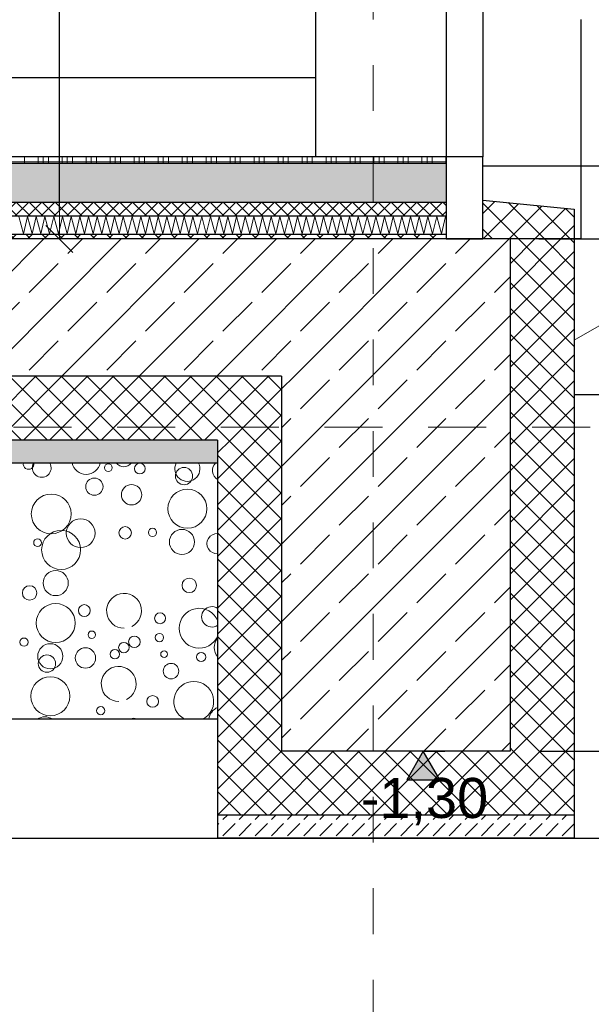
# Model space of a CAD drawing. Header units: metres. Extents: x -14.6 to 48.9, y -22.2 to 2.8.
# Tile 67 of 79: x 22.7 to 23.9, y -12 to -9.9. Entities that reach past the tile are written whole.
import ezdxf

# ---------------------------------------------------------------- set-up
doc = ezdxf.new("R2010")
doc.units = ezdxf.units.M
doc.header["$LTSCALE"] = 0.4
doc.header["$MEASUREMENT"] = 0
for name, pattern in [('Raster', [0.2, 0.1, -0.05, 0, -0.05]), ('Strichlinie sehr weit', [0.875, 0.5, -0.375]), ('Strichlinie_ lang', [0.529167, 0.3175, -0.211667])]:
    doc.linetypes.add(name, pattern=pattern)
doc.layers.get('0').update_dxf_attribs({"color": 8, "lineweight": 9})
doc.layers.get('Defpoints').update_dxf_attribs({"color": 8, "lineweight": 9})
for name, color, linetype in [('EG__..___S_____ZEICHNEN', 8, 'Continuous'), ('Neubau__ GHIW - druckfeste Dämmung u BP', 8, 'Continuous'), ('Neubau__ GHIW - Perimeterdämmung', 8, 'Continuous'), ('Neubau__ GHIW - Perimeterdämmung Wand', 8, 'Continuous'), ('Neubau_A - Bodenaustausch', 8, 'Continuous'), ('Neubau_A - Sauberkeitsschicht', 8, 'Continuous'), ('Neubau_A-Außenwände', 8, 'Continuous'), ('Neubau_A-Bodenplatte', 8, 'Continuous'), ('Neubau_A-Fundament', 8, 'Continuous'), ('Neubau_A-STB Wände', 8, 'Continuous'), ('Neubau_B-Bodenaufbau', 8, 'Continuous'), ('Neubau_B-Treppe _ Geländer', 8, 'Continuous'), ('Neubau_R-Konstruktionsraster gross', 33, 'Continuous'), ('Neubau_S-Ausbesserung 2D_3D', 8, 'Continuous'), ('Neubau_S-Linien _ Schraffuren.2D', 8, 'Continuous'), ('Neubau_T-Bemaßung', 8, 'Continuous')]:
    doc.layers.add(name, color=color, linetype=linetype)
doc.layers.add('S-Linien _ Schraffuren.2D', color=8, linetype='Continuous', lineweight=9)
doc.styles.add('ERSTELLTER_STIL_2', font='arial.ttf')
doc.dimstyles.new('ERSTELLTER_STIL__1', dxfattribs={"dimtxt": 0.0875, "dimasz": 0.059375, "dimexe": 0.18, "dimexo": 0.0625, "dimgap": 0, "dimtad": 1, "dimzin": 0, "dimdsep": 46, "dimtxsty": 'ERSTELLTER_STIL_2', "dimblk": 'ARROWHEAD_6', "dimblk1": 'ARROWHEAD_6', "dimblk2": 'ARROWHEAD_6', "dimcen": 0.09, "dimclrd": 7, "dimclre": 7, "dimclrt": 7, "dimazin": 0, "dimtfac": 1, "dimtdec": 4, "dimtmove": 0, "dimatfit": 3, "dimfxl": 1, "dimtolj": 1, "dimtzin": 0, "dimarcsym": 0})
doc.dimstyles.new('ERSTELLTER_STIL__2', dxfattribs={"dimtxt": 0.0875, "dimasz": 0.059375, "dimexe": 0.18, "dimexo": 0.0625, "dimgap": 0, "dimtad": 1, "dimzin": 0, "dimdsep": 46, "dimtxsty": 'ERSTELLTER_STIL_2', "dimblk": 'ARROWHEAD_6', "dimblk1": 'ARROWHEAD_6', "dimblk2": 'ARROWHEAD_6', "dimcen": 0.09, "dimclrd": 7, "dimclre": 7, "dimclrt": 7, "dimazin": 0, "dimtfac": 1, "dimtdec": 4, "dimtmove": 2, "dimatfit": 3, "dimfxl": 1, "dimtolj": 1, "dimtzin": 0, "dimarcsym": 0})
pattern_1 = [(45, (-364.88789, -10.175), (-0.035355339, 0.035355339), [0.0375, -0.0125]), (45, (-364.88789, -10.139645), (-0.035355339, 0.035355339), [0.0375, -0.0125])]
pattern_2 = [(45, (-364.88789, -10.175), (-0.0282842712, 0.0282842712), []), (135, (-364.88789, -10.175), (0.0282842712, 0.0282842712), [])]
pattern_3 = [(45, (-364.88789, -10.175), (-0.084852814, 0.084852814), []), (45, (-364.93032, -10.13257), (-0.084852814, 0.084852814), [0.09, -0.03])]

# ---------------------------------------------------------------- blocks, each defined once
blk = doc.blocks.new('*X261', base_point=(3718.7656, 0))
at = {"layer": 'Neubau_B-Bodenaufbau', "color": 7, "linetype": 'Continuous', "lineweight": 9}
for p, q in [((4106.3085, -0.131), (4106.3187, -0.169)), ((4106.3187, -0.169), (4106.3275, -0.131)), ((4106.3275, -0.131), (4106.3377, -0.169)), ((4106.3377, -0.169), (4106.3466, -0.131)), ((4106.3466, -0.131), (4106.3568, -0.169)), ((4106.3568, -0.169), (4106.3656, -0.131)), ((4106.3656, -0.131), (4106.3758, -0.169)), ((4106.3758, -0.169), (4106.3847, -0.131)), ((4106.3847, -0.131), (4106.3949, -0.169)), ((4106.3949, -0.169), (4106.4037, -0.131)), ((4106.4037, -0.131), (4106.4139, -0.169)), ((4106.4139, -0.169), (4106.4228, -0.131)), ((4106.4228, -0.131), (4106.433, -0.169)), ((4106.433, -0.169), (4106.4418, -0.131)), ((4106.4418, -0.131), (4106.452, -0.169)), ((4106.452, -0.169), (4106.4609, -0.131)), ((4106.4609, -0.131), (4106.4711, -0.169)), ((4106.4711, -0.169), (4106.4799, -0.131)), ((4106.4799, -0.131), (4106.4901, -0.169)), ((4106.4901, -0.169), (4106.499, -0.131)), ((4106.499, -0.131), (4106.5092, -0.169)), ((4106.5092, -0.169), (4106.518, -0.131)), ((4106.518, -0.131), (4106.5282, -0.169)), ((4106.5282, -0.169), (4106.537, -0.131)), ((4106.537, -0.131), (4106.5472, -0.169)), ((4106.5472, -0.169), (4106.5561, -0.131)), ((4106.5561, -0.131), (4106.5663, -0.169)), ((4106.5663, -0.169), (4106.5751, -0.131)), ((4106.5751, -0.131), (4106.5853, -0.169)), ((4106.5853, -0.169), (4106.5942, -0.131)), ((4106.5942, -0.131), (4106.6044, -0.169)), ((4106.6044, -0.169), (4106.6132, -0.131)), ((4106.6132, -0.131), (4106.6234, -0.169)), ((4106.6234, -0.169), (4106.6323, -0.131)), ((4106.6323, -0.131), (4106.6425, -0.169)), ((4106.6425, -0.169), (4106.6513, -0.131)), ((4106.6513, -0.131), (4106.6615, -0.169)), ((4106.6615, -0.169), (4106.6704, -0.131)), ((4106.6704, -0.131), (4106.6806, -0.169)), ((4106.6806, -0.169), (4106.6894, -0.131)), ((4106.6894, -0.131), (4106.6996, -0.169)), ((4106.6996, -0.169), (4106.7085, -0.131)), ((4106.7085, -0.131), (4106.7187, -0.169)), ((4106.7187, -0.169), (4106.7275, -0.131)), ((4106.7275, -0.131), (4106.7377, -0.169)), ((4106.7377, -0.169), (4106.7466, -0.131)), ((4106.7466, -0.131), (4106.7568, -0.169)), ((4106.7568, -0.169), (4106.7656, -0.131)), ((4106.7656, -0.131), (4106.7758, -0.169)), ((4106.7758, -0.169), (4106.7847, -0.131)), ((4106.7847, -0.131), (4106.7949, -0.169)), ((4106.7949, -0.169), (4106.8037, -0.131)), ((4106.8037, -0.131), (4106.8139, -0.169)), ((4106.8139, -0.169), (4106.8228, -0.131)), ((4106.8228, -0.131), (4106.833, -0.169)), ((4106.833, -0.169), (4106.8418, -0.131)), ((4106.8418, -0.131), (4106.852, -0.169)), ((4106.852, -0.169), (4106.8609, -0.131)), ((4106.8609, -0.131), (4106.8711, -0.169)), ((4106.8711, -0.169), (4106.8799, -0.131)), ((4106.8799, -0.131), (4106.8901, -0.169)), ((4106.8901, -0.169), (4106.899, -0.131)), ((4106.899, -0.131), (4106.9092, -0.169)), ((4106.9092, -0.169), (4106.918, -0.131)), ((4106.918, -0.131), (4106.9282, -0.169)), ((4106.9282, -0.169), (4106.937, -0.131)), ((4106.937, -0.131), (4106.9472, -0.169)), ((4106.9472, -0.169), (4106.9561, -0.131)), ((4106.9561, -0.131), (4106.9663, -0.169)), ((4106.9663, -0.169), (4106.9751, -0.131)), ((4106.9751, -0.131), (4106.9853, -0.169)), ((4106.9853, -0.169), (4106.9942, -0.131)), ((4106.9942, -0.131), (4107.0044, -0.169)), ((4107.0044, -0.169), (4107.0132, -0.131)), ((4107.0132, -0.131), (4107.0234, -0.169)), ((4107.0234, -0.169), (4107.0323, -0.131)), ((4107.0323, -0.131), (4107.0425, -0.169)), ((4107.0425, -0.169), (4107.0513, -0.131)), ((4107.0513, -0.131), (4107.0615, -0.169)), ((4107.0615, -0.169), (4107.0704, -0.131)), ((4107.0704, -0.131), (4107.0806, -0.169)), ((4107.0806, -0.169), (4107.0894, -0.131)), ((4107.0894, -0.131), (4107.0996, -0.169)), ((4107.0996, -0.169), (4107.1085, -0.131)), ((4107.1085, -0.131), (4107.1187, -0.169)), ((4107.1187, -0.169), (4107.1275, -0.131)), ((4107.1275, -0.131), (4107.1377, -0.169)), ((4107.1377, -0.169), (4107.1466, -0.131)), ((4107.1466, -0.131), (4107.1568, -0.169)), ((4107.1568, -0.169), (4107.1656, -0.131)), ((4107.1656, -0.131), (4107.1758, -0.169)), ((4107.1758, -0.169), (4107.1847, -0.131)), ((4107.1847, -0.131), (4107.1949, -0.169)), ((4107.1949, -0.169), (4107.2037, -0.131)), ((4107.2037, -0.131), (4107.2139, -0.169)), ((4107.2139, -0.169), (4107.2228, -0.131)), ((4107.2228, -0.131), (4107.233, -0.169)), ((4107.233, -0.169), (4107.2418, -0.131)), ((4107.2418, -0.131), (4107.2435, -0.1373))]:
    blk.add_line(p, q, dxfattribs=at)
blk = doc.blocks.new('*X262', base_point=(3718.7656, 0))
at = {"layer": 'Neubau_B-Bodenaufbau', "color": 7, "linetype": 'Continuous', "lineweight": 9}
for p, q in [((4106.3206, 0), (4106.3206, -0.015)), ((4106.3506, 0), (4106.3506, -0.015)), ((4106.3619, 0), (4106.3619, -0.015)), ((4106.3731, 0), (4106.3731, -0.015)), ((4106.4031, 0), (4106.4031, -0.015)), ((4106.4144, 0), (4106.4144, -0.015)), ((4106.4256, 0), (4106.4256, -0.015)), ((4106.4556, 0), (4106.4556, -0.015)), ((4106.4669, 0), (4106.4669, -0.015)), ((4106.4781, 0), (4106.4781, -0.015)), ((4106.5081, 0), (4106.5081, -0.015)), ((4106.5194, 0), (4106.5194, -0.015)), ((4106.5306, 0), (4106.5306, -0.015)), ((4106.5606, 0), (4106.5606, -0.015)), ((4106.5719, 0), (4106.5719, -0.015)), ((4106.5831, 0), (4106.5831, -0.015)), ((4106.6131, 0), (4106.6131, -0.015)), ((4106.6244, 0), (4106.6244, -0.015)), ((4106.6356, 0), (4106.6356, -0.015)), ((4106.6656, 0), (4106.6656, -0.015)), ((4106.6769, 0), (4106.6769, -0.015)), ((4106.6881, 0), (4106.6881, -0.015)), ((4106.7181, 0), (4106.7181, -0.015)), ((4106.7294, 0), (4106.7294, -0.015)), ((4106.7406, 0), (4106.7406, -0.015)), ((4106.7706, 0), (4106.7706, -0.015)), ((4106.7819, 0), (4106.7819, -0.015)), ((4106.7931, 0), (4106.7931, -0.015)), ((4106.8231, 0), (4106.8231, -0.015)), ((4106.8344, 0), (4106.8344, -0.015)), ((4106.8456, 0), (4106.8456, -0.015)), ((4106.8756, 0), (4106.8756, -0.015)), ((4106.8869, 0), (4106.8869, -0.015)), ((4106.8981, 0), (4106.8981, -0.015)), ((4106.9281, 0), (4106.9281, -0.015)), ((4106.9394, 0), (4106.9394, -0.015)), ((4106.9506, 0), (4106.9506, -0.015)), ((4106.9806, 0), (4106.9806, -0.015)), ((4106.9919, 0), (4106.9919, -0.015)), ((4107.0031, 0), (4107.0031, -0.015)), ((4107.0331, 0), (4107.0331, -0.015)), ((4107.0444, 0), (4107.0444, -0.015)), ((4107.0556, 0), (4107.0556, -0.015)), ((4107.0856, 0), (4107.0856, -0.015)), ((4107.0969, 0), (4107.0969, -0.015)), ((4107.1081, 0), (4107.1081, -0.015)), ((4107.1381, 0), (4107.1381, -0.015)), ((4107.1494, 0), (4107.1494, -0.015)), ((4107.1606, 0), (4107.1606, -0.015)), ((4107.1906, 0), (4107.1906, -0.015)), ((4107.2019, 0), (4107.2019, -0.015)), ((4107.2131, 0), (4107.2131, -0.015)), ((4107.2431, 0), (4107.2431, -0.015)), ((4106.2681, -0.0112), (4106.3206, -0.0112)), ((4106.3206, -0.0112), (4106.3731, -0.0112)), ((4106.3731, -0.0112), (4106.4256, -0.0112)), ((4106.4256, -0.0112), (4106.4781, -0.0112)), ((4106.4781, -0.0112), (4106.5306, -0.0112)), ((4106.5306, -0.0112), (4106.5831, -0.0112)), ((4106.5831, -0.0112), (4106.6356, -0.0112)), ((4106.6356, -0.0112), (4106.6881, -0.0112)), ((4106.6881, -0.0112), (4106.7406, -0.0112)), ((4106.7406, -0.0112), (4106.7931, -0.0112)), ((4106.7931, -0.0112), (4106.8456, -0.0112)), ((4106.8456, -0.0112), (4106.8981, -0.0112)), ((4106.8981, -0.0112), (4106.9506, -0.0112)), ((4106.9506, -0.0112), (4107.0031, -0.0112)), ((4107.0031, -0.0112), (4107.0556, -0.0112)), ((4107.0556, -0.0112), (4107.1081, -0.0112)), ((4107.1081, -0.0112), (4107.1606, -0.0112)), ((4107.1606, -0.0112), (4107.2131, -0.0112)), ((4107.2131, -0.0112), (4107.2435, -0.0112))]:
    blk.add_line(p, q, dxfattribs=at)
blk = doc.blocks.new('*X277', base_point=(3718.7656, 0))
at = {"layer": 'Neubau_A - Bodenaustausch', "color": 253, "linetype": 'Continuous', "lineweight": 9, "true_color": 0x9f9f9f}
for centre, radius in [((4106.5042, -0.6801), 0.00837), ((4106.5732, -0.6821), 0.0118), ((4106.6699, -0.6986), 0.0189), ((4106.4737, -0.7216), 0.0189), ((4106.5551, -0.7393), 0.0223), ((4106.6773, -0.7699), 0.0427), ((4106.3793, -0.7813), 0.0436), ((4106.4438, -0.8234), 0.0315), ((4106.401, -0.8599), 0.0427), ((4106.5412, -0.8227), 0.0137), ((4106.6009, -0.8218), 0.00908), ((4106.6654, -0.8425), 0.0275), ((4106.3493, -0.8442), 0.00837), ((4106.3891, -0.9325), 0.0275), ((4106.6814, -0.9375), 0.0158), ((4106.332, -0.9541), 0.0158), ((4106.3891, -1.0199), 0.0427), ((4106.4517, -0.9927), 0.013), ((4106.6175, -1.0095), 0.0119), ((4106.3198, -1.0617), 0.00908), ((4106.468, -1.0455), 0.00812), ((4106.5613, -1.061), 0.0126), ((4106.6161, -1.0516), 0.00908), ((4106.3772, -1.0925), 0.0275), ((4106.4542, -1.0963), 0.0223), ((4106.5383, -1.0736), 0.0115), ((4106.3699, -1.1086), 0.0189), ((4106.5187, -1.0881), 0.0103), ((4106.6262, -1.0881), 0.00732), ((4106.7074, -1.0942), 0.0101), ((4106.6415, -1.125), 0.0169), ((4106.3773, -1.1799), 0.0427), ((4106.6012, -1.1913), 0.0128), ((4106.4876, -1.2116), 0.00908)]:
    blk.add_circle(centre, radius, dxfattribs=at)
for centre, radius, start, end in [((4106.3296, -0.672), 0.0115, 170.0145, 9.9855), ((4106.3586, -0.6806), 0.0205, 149.0933, 30.9067), ((4106.4557, -0.6634), 0.0315, 192.1824, 347.8176), ((4106.5382, -0.6581), 0.0201, 216.3656, 323.6344), ((4106.6772, -0.6825), 0.0275, 153.1241, 26.8759), ((4106.7542, -0.6863), 0.0223, 133.0668, 241.1919), ((4106.7424, -0.8463), 0.0223, 87.1631, 272.8369), ((4106.5387, -0.9931), 0.0382, 296.5651, 270), ((4106.703, -1.0313), 0.0436, 21.5907, 338.4093), ((4106.7306, -1.0063), 0.0223, 54.4887, 305.5113), ((4106.7675, -1.0734), 0.0315, 139.5785, 220.4215), ((4106.5269, -1.1531), 0.0382, 296.5651, 270), ((4106.6912, -1.1913), 0.0436, 297.4023, 242.5977), ((4106.7557, -1.2334), 0.0315, 112.6784, 173.891), ((4106.3654, -1.2525), 0.0275, 54.5944, 125.4056), ((4106.5596, -1.2398), 0.0117, 56.5183, 123.4817)]:
    blk.add_arc(centre, radius, start, end, dxfattribs=at)
blk = doc.blocks.new('ARROWHEAD_6')
at = {"color": 0, "linetype": 'Continuous', "lineweight": 0}
for p, q in [((-0.5, -0.5), (0.5, 0.5)), ((0, 0), (-1, 0))]:
    blk.add_line(p, q, dxfattribs=at)
blk = doc.blocks.new('*D309')
at = {"layer": 'Defpoints', "color": 0, "linetype": 'Continuous', "transparency": 16777216}
for p in [(5.5166, -10.355), (23.73, -10.355), (5.7105, -10.655)]:
    blk.add_point(p, dxfattribs=at)
at = {"layer": 'Neubau_T-Bemaßung', "linetype": 'Continuous', "lineweight": -2, "transparency": 16777216}
for p, q in [((5.5166, -10.2956), (5.5166, -10.2363)), ((23.6675, -10.355), (5.3366, -10.355)), ((5.5166, -10.355), (5.5166, -10.3917)), ((5.5166, -10.655), (5.5166, -10.6186)), ((5.648, -10.655), (5.3366, -10.655)), ((5.5166, -10.7144), (5.5166, -10.7738))]:
    blk.add_line(p, q, dxfattribs=at)
at = {"layer": 'Neubau_T-Bemaßung', "linetype": 'Continuous', "lineweight": -2, "transparency": 16777216, "xscale": 0.059375, "yscale": 0.059375, "zscale": 0.059375}
for p, rotation in [((5.5166, -10.355), 270), ((5.5166, -10.655), 90)]:
    blk.add_blockref('ARROWHEAD_6', p, dxfattribs=dict(at, rotation=rotation))
at = {"layer": 'Neubau_T-Bemaßung', "linetype": 'Continuous', "transparency": 16777216, "insert": (5.5166, -10.5051), "char_height": 0.0875, "attachment_point": 5, "rotation": 90, "style": 'ERSTELLTER_STIL_2'}
blk.add_mtext('\\A1;0.30', dxfattribs=at)
blk = doc.blocks.new('*D310')
at = {"layer": 'Defpoints', "color": 0, "linetype": 'Continuous', "transparency": 16777216}
for p in [(-9.662, -10.175), (5.4029, -10.175), (23.73, -10.355)]:
    blk.add_point(p, dxfattribs=at)
at = {"layer": 'Neubau_T-Bemaßung', "linetype": 'Continuous', "lineweight": -2, "transparency": 16777216}
for p, q in [((5.4029, -10.175), (5.4029, -10.0772)), ((-9.5995, -10.175), (5.5829, -10.175)), ((5.4029, -10.2956), (5.4029, -10.2344)), ((23.6675, -10.355), (5.2229, -10.355))]:
    blk.add_line(p, q, dxfattribs=at)
at = {"layer": 'Neubau_T-Bemaßung', "linetype": 'Continuous', "lineweight": -2, "transparency": 16777216, "xscale": 0.059375, "yscale": 0.059375, "zscale": 0.059375}
for p, rotation in [((5.4029, -10.175), 90), ((5.4029, -10.355), 270)]:
    blk.add_blockref('ARROWHEAD_6', p, dxfattribs=dict(at, rotation=rotation))
at = {"layer": 'Neubau_T-Bemaßung', "linetype": 'Continuous', "transparency": 16777216, "insert": (5.5166, -10.0772), "char_height": 0.0875, "attachment_point": 5, "rotation": 90, "style": 'ERSTELLTER_STIL_2'}
blk.add_mtext('\\A1;0.18', dxfattribs=at)
blk = doc.blocks.new('*D323')
at = {"layer": 'Defpoints', "color": 0, "linetype": 'Continuous', "transparency": 16777216}
for p in [(5.8666, -10.355), (23.73, -10.355), (5.7105, -10.655)]:
    blk.add_point(p, dxfattribs=at)
at = {"layer": 'Neubau_T-Bemaßung', "linetype": 'Continuous', "lineweight": -2, "transparency": 16777216}
for p, q in [((5.8666, -10.2956), (5.8666, -10.2363)), ((23.6675, -10.355), (5.6866, -10.355)), ((5.8666, -10.355), (5.8666, -10.3917)), ((5.8666, -10.655), (5.8666, -10.6186)), ((5.773, -10.655), (6.0466, -10.655)), ((5.8666, -10.7144), (5.8666, -10.7738))]:
    blk.add_line(p, q, dxfattribs=at)
at = {"layer": 'Neubau_T-Bemaßung', "linetype": 'Continuous', "lineweight": -2, "transparency": 16777216, "xscale": 0.059375, "yscale": 0.059375, "zscale": 0.059375}
for p, rotation in [((5.8666, -10.355), 270), ((5.8666, -10.655), 90)]:
    blk.add_blockref('ARROWHEAD_6', p, dxfattribs=dict(at, rotation=rotation))
at = {"layer": 'Neubau_T-Bemaßung', "linetype": 'Continuous', "transparency": 16777216, "insert": (5.8666, -10.5051), "char_height": 0.0875, "attachment_point": 5, "rotation": 90, "style": 'ERSTELLTER_STIL_2'}
blk.add_mtext('\\A1;0.30', dxfattribs=at)
blk = doc.blocks.new('*D324')
at = {"layer": 'Defpoints', "color": 0, "linetype": 'Continuous', "transparency": 16777216}
for p in [(5.8666, -6.495), (23.555, -6.495), (23.73, -10.355)]:
    blk.add_point(p, dxfattribs=at)
at = {"layer": 'Neubau_T-Bemaßung', "linetype": 'Continuous', "lineweight": -2, "transparency": 16777216}
for p, q in [((23.4925, -6.495), (5.6866, -6.495)), ((5.8666, -6.5544), (5.8666, -8.3149)), ((5.8666, -10.2956), (5.8666, -8.5421)), ((23.6675, -10.355), (5.6866, -10.355))]:
    blk.add_line(p, q, dxfattribs=at)
at = {"layer": 'Neubau_T-Bemaßung', "linetype": 'Continuous', "lineweight": -2, "transparency": 16777216, "xscale": 0.059375, "yscale": 0.059375, "zscale": 0.059375}
for p, rotation in [((5.8666, -6.495), 90), ((5.8666, -10.355), 270)]:
    blk.add_blockref('ARROWHEAD_6', p, dxfattribs=dict(at, rotation=rotation))
at = {"layer": 'Neubau_T-Bemaßung', "linetype": 'Continuous', "transparency": 16777216, "insert": (5.8666, -8.4285), "char_height": 0.0875, "attachment_point": 5, "rotation": 90, "style": 'ERSTELLTER_STIL_2'}
blk.add_mtext('\\A1;3.86', dxfattribs=at)
blk = doc.blocks.new('*D331')
at = {"layer": 'Defpoints', "color": 0, "linetype": 'Continuous', "transparency": 16777216}
for p in [(17.9513, -10.355), (23.73, -10.355), (16.205, -10.655)]:
    blk.add_point(p, dxfattribs=at)
at = {"layer": 'Neubau_T-Bemaßung', "linetype": 'Continuous', "lineweight": -2, "transparency": 16777216}
for p, q in [((17.9513, -10.2956), (17.9513, -10.2363)), ((23.6675, -10.355), (17.7713, -10.355)), ((17.9513, -10.355), (17.9513, -10.3917)), ((17.9513, -10.655), (17.9513, -10.6186)), ((16.2675, -10.655), (18.1313, -10.655)), ((17.9513, -10.7144), (17.9513, -10.7738))]:
    blk.add_line(p, q, dxfattribs=at)
at = {"layer": 'Neubau_T-Bemaßung', "linetype": 'Continuous', "lineweight": -2, "transparency": 16777216, "xscale": 0.059375, "yscale": 0.059375, "zscale": 0.059375}
for p, rotation in [((17.9513, -10.355), 270), ((17.9513, -10.655), 90)]:
    blk.add_blockref('ARROWHEAD_6', p, dxfattribs=dict(at, rotation=rotation))
at = {"layer": 'Neubau_T-Bemaßung', "linetype": 'Continuous', "transparency": 16777216, "insert": (17.9513, -10.5051), "char_height": 0.0875, "attachment_point": 5, "rotation": 90, "style": 'ERSTELLTER_STIL_2'}
blk.add_mtext('\\A1;0.30', dxfattribs=at)
blk = doc.blocks.new('*D332')
at = {"layer": 'Defpoints', "color": 0, "linetype": 'Continuous', "transparency": 16777216}
for p in [(-9.662, -10.175), (18.0125, -10.175), (23.73, -10.355)]:
    blk.add_point(p, dxfattribs=at)
at = {"layer": 'Neubau_T-Bemaßung', "linetype": 'Continuous', "lineweight": -2, "transparency": 16777216}
for p, q in [((-9.5995, -10.175), (18.1925, -10.175)), ((18.0125, -10.2956), (18.0125, -10.2344)), ((23.6675, -10.355), (17.8325, -10.355))]:
    blk.add_line(p, q, dxfattribs=at)
at = {"layer": 'Neubau_T-Bemaßung', "linetype": 'Continuous', "lineweight": -2, "transparency": 16777216, "xscale": 0.059375, "yscale": 0.059375, "zscale": 0.059375}
for p, rotation in [((18.0125, -10.175), 90), ((18.0125, -10.355), 270)]:
    blk.add_blockref('ARROWHEAD_6', p, dxfattribs=dict(at, rotation=rotation))
at = {"layer": 'Neubau_T-Bemaßung', "linetype": 'Continuous', "transparency": 16777216, "insert": (17.9513, -10.0532), "char_height": 0.0875, "attachment_point": 5, "rotation": 90, "style": 'ERSTELLTER_STIL_2'}
blk.add_mtext('\\A1;0.18', dxfattribs=at)
blk = doc.blocks.new('*D343')
at = {"layer": 'Defpoints', "color": 0, "linetype": 'Continuous', "transparency": 16777216}
for p in [(18.3013, -10.355), (23.73, -10.355), (18.488, -10.655)]:
    blk.add_point(p, dxfattribs=at)
at = {"layer": 'Neubau_T-Bemaßung', "linetype": 'Continuous', "lineweight": -2, "transparency": 16777216}
for p, q in [((18.3013, -10.2956), (18.3013, -10.2363)), ((23.6675, -10.355), (18.1213, -10.355)), ((18.3013, -10.355), (18.3013, -10.3917)), ((18.3013, -10.655), (18.3013, -10.6186)), ((18.4255, -10.655), (18.1213, -10.655)), ((18.3013, -10.7144), (18.3013, -10.7738))]:
    blk.add_line(p, q, dxfattribs=at)
at = {"layer": 'Neubau_T-Bemaßung', "linetype": 'Continuous', "lineweight": -2, "transparency": 16777216, "xscale": 0.059375, "yscale": 0.059375, "zscale": 0.059375}
for p, rotation in [((18.3013, -10.355), 270), ((18.3013, -10.655), 90)]:
    blk.add_blockref('ARROWHEAD_6', p, dxfattribs=dict(at, rotation=rotation))
at = {"layer": 'Neubau_T-Bemaßung', "linetype": 'Continuous', "transparency": 16777216, "insert": (18.3013, -10.5051), "char_height": 0.0875, "attachment_point": 5, "rotation": 90, "style": 'ERSTELLTER_STIL_2'}
blk.add_mtext('\\A1;0.30', dxfattribs=at)
blk = doc.blocks.new('*D344')
at = {"layer": 'Defpoints', "color": 0, "linetype": 'Continuous', "transparency": 16777216}
for p in [(18.3013, -6.495), (23.555, -6.495), (23.73, -10.355)]:
    blk.add_point(p, dxfattribs=at)
at = {"layer": 'Neubau_T-Bemaßung', "linetype": 'Continuous', "lineweight": -2, "transparency": 16777216}
for p, q in [((23.4925, -6.495), (18.1213, -6.495)), ((18.3013, -6.5544), (18.3013, -8.3149)), ((18.3013, -10.2956), (18.3013, -8.5421)), ((23.6675, -10.355), (18.1213, -10.355))]:
    blk.add_line(p, q, dxfattribs=at)
at = {"layer": 'Neubau_T-Bemaßung', "linetype": 'Continuous', "lineweight": -2, "transparency": 16777216, "xscale": 0.059375, "yscale": 0.059375, "zscale": 0.059375}
for p, rotation in [((18.3013, -6.495), 90), ((18.3013, -10.355), 270)]:
    blk.add_blockref('ARROWHEAD_6', p, dxfattribs=dict(at, rotation=rotation))
at = {"layer": 'Neubau_T-Bemaßung', "linetype": 'Continuous', "transparency": 16777216, "insert": (18.3013, -8.4285), "char_height": 0.0875, "attachment_point": 5, "rotation": 90, "style": 'ERSTELLTER_STIL_2'}
blk.add_mtext('\\A1;3.86', dxfattribs=at)
blk = doc.blocks.new('*D288')
at = {"layer": 'Defpoints', "color": 0, "linetype": 'Continuous', "transparency": 16777216}
for p in [(25.2587, -1.4949), (25.32, -1.4949), (23.67, -10.195)]:
    blk.add_point(p, dxfattribs=at)
at = {"layer": 'Neubau_T-Bemaßung', "linetype": 'Continuous', "lineweight": -2, "transparency": 16777216}
for p, q in [((25.2575, -1.4949), (25.0787, -1.4949)), ((25.2587, -1.5543), (25.2587, -5.7349)), ((25.2587, -10.1356), (25.2587, -5.962)), ((23.7325, -10.195), (25.4387, -10.195))]:
    blk.add_line(p, q, dxfattribs=at)
at = {"layer": 'Neubau_T-Bemaßung', "linetype": 'Continuous', "lineweight": -2, "transparency": 16777216, "xscale": 0.059375, "yscale": 0.059375, "zscale": 0.059375}
for p, rotation in [((25.2587, -1.4949), 90), ((25.2587, -10.195), 270)]:
    blk.add_blockref('ARROWHEAD_6', p, dxfattribs=dict(at, rotation=rotation))
at = {"layer": 'Neubau_T-Bemaßung', "linetype": 'Continuous', "transparency": 16777216, "insert": (25.2587, -5.8484), "char_height": 0.0875, "attachment_point": 5, "rotation": 90, "style": 'ERSTELLTER_STIL_2'}
blk.add_mtext('\\A1;8.70', dxfattribs=at)
blk = doc.blocks.new('*D298')
at = {"layer": 'Defpoints', "color": 0, "linetype": 'Continuous', "transparency": 16777216}
for p in [(22.7437, -7.375), (23.305, -7.375), (23.73, -10.355)]:
    blk.add_point(p, dxfattribs=at)
at = {"layer": 'Neubau_T-Bemaßung', "linetype": 'Continuous', "lineweight": -2, "transparency": 16777216}
for p, q in [((23.2425, -7.375), (22.5637, -7.375)), ((22.7437, -7.4344), (22.7437, -8.754)), ((22.7437, -10.2956), (22.7437, -8.983)), ((23.6675, -10.355), (22.5637, -10.355))]:
    blk.add_line(p, q, dxfattribs=at)
at = {"layer": 'Neubau_T-Bemaßung', "linetype": 'Continuous', "lineweight": -2, "transparency": 16777216, "xscale": 0.059375, "yscale": 0.059375, "zscale": 0.059375}
for p, rotation in [((22.7437, -7.375), 90), ((22.7437, -10.355), 270)]:
    blk.add_blockref('ARROWHEAD_6', p, dxfattribs=dict(at, rotation=rotation))
at = {"layer": 'Neubau_T-Bemaßung', "linetype": 'Continuous', "transparency": 16777216, "insert": (22.7437, -8.8685), "char_height": 0.0875, "attachment_point": 5, "rotation": 90, "style": 'ERSTELLTER_STIL_2'}
blk.add_mtext('\\A1;2.98', dxfattribs=at)
blk = doc.blocks.new('*D286')
at = {"layer": 'Defpoints', "color": 0, "linetype": 'Continuous', "transparency": 16777216}
for p in [(23.73, -10.355), (24.1087, -10.355), (23.73, -11.475)]:
    blk.add_point(p, dxfattribs=at)
at = {"layer": 'Neubau_T-Bemaßung', "linetype": 'Continuous', "lineweight": -2, "transparency": 16777216}
for p, q in [((23.7925, -10.355), (24.2887, -10.355)), ((24.1087, -10.4144), (24.1087, -10.8094)), ((24.1087, -11.4156), (24.1087, -11.0276)), ((23.7925, -11.475), (24.2887, -11.475))]:
    blk.add_line(p, q, dxfattribs=at)
at = {"layer": 'Neubau_T-Bemaßung', "linetype": 'Continuous', "lineweight": -2, "transparency": 16777216, "xscale": 0.059375, "yscale": 0.059375, "zscale": 0.059375}
for p, rotation in [((24.1087, -10.355), 90), ((24.1087, -11.475), 270)]:
    blk.add_blockref('ARROWHEAD_6', p, dxfattribs=dict(at, rotation=rotation))
at = {"layer": 'Neubau_T-Bemaßung', "linetype": 'Continuous', "transparency": 16777216, "insert": (24.1087, -10.9185), "char_height": 0.0875, "attachment_point": 5, "rotation": 90, "style": 'ERSTELLTER_STIL_2'}
blk.add_mtext('\\A1;1.12', dxfattribs=at)

msp = doc.modelspace()

# ---------------------------------------------------------------- hatches: boundary and pattern name
at = {"layer": 'Neubau__ GHIW - druckfeste Dämmung u BP', "linetype": 'Continuous'}
h = msp.add_hatch(dxfattribs=at)
h.set_pattern_fill('DÄMMUNG__HART_1_0002', color=256, style=0, pattern_type=2)
h.set_pattern_definition(pattern_2)
h.paths.add_polyline_path([(23.23, -10.655), (16.205, -10.655), (16.205, -10.795), (23.23, -10.795)])
h = msp.add_hatch(dxfattribs=at)
h.set_pattern_fill('DÄMMUNG__HART_1_0002', color=256, style=0, pattern_type=2)
h.set_pattern_definition(pattern_2)
h.paths.add_polyline_path([(23.09, -11.475), (23.09, -11.615), (23.87, -11.615), (23.87, -11.475)])
h = msp.add_hatch(dxfattribs=at)
h.set_pattern_fill('BETON__UNBEWEHRT_0002', color=256, style=0, pattern_type=2)
h.set_pattern_definition(pattern_1)
h.paths.add_polyline_path([(23.09, -11.665), (23.87, -11.665), (23.87, -11.615), (23.09, -11.615)])
at = {"layer": 'Neubau__ GHIW - Perimeterdämmung', "linetype": 'Continuous'}
h = msp.add_hatch(dxfattribs=at)
h.set_pattern_fill('DÄMMUNG_HART_1_0002', color=256, style=0, pattern_type=2)
h.set_pattern_definition(pattern_2)
h.paths.add_polyline_path([(23.87, -10.355), (23.67, -10.355), (23.67, -10.27), (23.87, -10.29)])
h = msp.add_hatch(dxfattribs=at)
h.set_pattern_fill('DÄMMUNG__HART_1_0002', color=256, style=0, pattern_type=2)
h.set_pattern_definition([(135, (-364.88789, -10.175), (0.0282842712, 0.0282842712), []), (225, (-364.88789, -10.175), (-0.0282842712, 0.0282842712), [])])
h.paths.add_polyline_path([(23.73, -11.475), (23.87, -11.475), (23.87, -10.355), (23.73, -10.355)])
at = {"layer": 'Neubau__ GHIW - Perimeterdämmung Wand', "linetype": 'Continuous'}
h = msp.add_hatch(dxfattribs=at)
h.set_pattern_fill('DÄMMUNG__HART_1_0002', color=256, style=0, pattern_type=2)
h.set_pattern_definition(pattern_2)
h.paths.add_polyline_path([(23.23, -11.475), (23.23, -10.795), (23.09, -10.795), (23.09, -11.475)])
at = {"layer": 'Neubau_A - Sauberkeitsschicht', "linetype": 'Continuous'}
h = msp.add_hatch(dxfattribs=at)
h.set_pattern_fill('BETON__UNBEWEHRT_0002', color=256, style=0, pattern_type=2)
h.set_pattern_definition(pattern_1)
h.paths.add_polyline_path([(16.345, -10.845), (23.09, -10.845), (23.09, -10.795), (16.345, -10.795)])
at = {"layer": 'Neubau_A-Bodenplatte', "linetype": 'Continuous'}
h = msp.add_hatch(dxfattribs=at)
h.set_pattern_fill('BETON__STAHLBETON_0002', color=256, style=0, pattern_type=2)
h.set_pattern_definition(pattern_3)
h.paths.add_polyline_path([(15.2, -10.655), (23.73, -10.655), (23.73, -10.355), (15.2, -10.355)])
at = {"layer": 'Neubau_A-Fundament', "linetype": 'Continuous'}
h = msp.add_hatch(dxfattribs=at)
h.set_pattern_fill('BETON__STAHLBETON_0002', color=256, style=0, pattern_type=2)
h.set_pattern_definition(pattern_3)
h.paths.add_polyline_path([(23.23, -11.475), (23.73, -11.475), (23.73, -10.655), (23.23, -10.655)])
at = {"layer": 'Neubau_B-Bodenaufbau', "linetype": 'Continuous'}
h = msp.add_hatch(dxfattribs=at)
h.set_pattern_fill('BETON__UNBEWEHRT_0002', color=256, style=0, pattern_type=2)
h.set_pattern_definition(pattern_1)
h.paths.add_polyline_path([(18.915, -10.19), (18.915, -10.275), (23.59, -10.275), (23.59, -10.19)])
h = msp.add_hatch(dxfattribs=at)
h.set_pattern_fill('DÄMMUNG__HART_2_0002', color=256, style=0, pattern_type=2)
h.set_pattern_definition([(45, (-364.88789, -10.175), (-0.0141421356, 0.0141421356), []), (135, (-364.88789, -10.175), (0.0141421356, 0.0141421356), [])])
h.paths.add_polyline_path([(18.915, -10.275), (18.915, -10.305), (23.59, -10.305), (23.59, -10.275)])
h = msp.add_hatch(dxfattribs=at)
h.set_pattern_fill('GUßASPHALT_0002', color=256, style=0, pattern_type=2)
h.set_pattern_definition([(45, (-364.88789, -10.175), (-0.0176776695, 0.0176776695), []), (135, (-364.88789, -10.175), (0.0176776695, 0.0176776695), [])])
h.paths.add_polyline_path([(18.915, -10.355), (23.59, -10.355), (23.59, -10.345), (18.915, -10.345)])
at = {"layer": 'Neubau_T-Bemaßung', "linetype": 'Continuous'}
msp.add_hatch(color=256, dxfattribs=at).paths.add_polyline_path([(23.54, -11.475), (23.5037, -11.5375), (23.5762, -11.5375)])
at = {"layer": 'S-Linien _ Schraffuren.2D', "linetype": 'Continuous'}
h = msp.add_hatch(dxfattribs=at)
h.set_pattern_fill('ABSTANDSFLÄCHEN_0002', color=256, style=0, pattern_type=2)
h.set_pattern_definition([(30, (28.5359, -10.4808), (-0.1875, 0.32476), [])])
h.paths.add_polyline_path([(23.87, -10.195), (23.87, -10.355), (23.87, -10.695), (33.1968, -10.695), (33.2018, -10.7666), (33.2018, -10.595), (33.2018, -10.395), (33.1968, -10.395), (33.1968, -10.195)])

# ---------------------------------------------------------------- linework, layer by layer
at = {"layer": 'EG__..___S_____ZEICHNEN'}
msp.add_lwpolyline([(48.9493, -22.195), (-14.6281, -22.195), (-14.6281, -10.5712), (-14.6281, -10.5712), (-5.2214, -10.4871), (-5.2197, -10.4873), (-4.9131, -10.4869), (-4.6068, -10.4875), (-4.606, -10.4874), (-4.475, -10.49), (-3.1708, -10.5156), (-2.025, -10.5459), (-1.8822, -10.5496), (-1.8822, -15.515), (-1.785, -15.515), (-0.445, -15.515), (5.81, -15.515), (5.95, -15.655), (15.52, -15.655), (16.3501, -15.655), (20.3401, -11.665), (24.87, -11.665), (25.7684, -10.7666), (33.2018, -10.7666)], dxfattribs=at)
at = {"layer": 'Neubau__ GHIW - druckfeste Dämmung u BP', "linetype": 'Continuous'}
for p, q in [((23.09, -10.795), (16.345, -10.795)), ((23.73, -11.475), (23.23, -11.475)), ((23.87, -11.615), (23.09, -11.615)), ((20.315, -11.665), (23.09, -11.665)), ((23.87, -11.665), (23.09, -11.665))]:
    msp.add_line(p, q, dxfattribs=at)
at = {"layer": 'Neubau__ GHIW - druckfeste Dämmung u BP', "linetype": 'Continuous', "flags": 128}
for points in [[(23.09, -11.475), (23.09, -11.615), (23.09, -11.665)], [(23.87, -11.475), (23.87, -11.615), (23.87, -11.665)]]:
    msp.add_lwpolyline(points, dxfattribs=at)
at = {"layer": 'Neubau__ GHIW - Perimeterdämmung', "linetype": 'Continuous'}
for p, q in [((23.885, -9.875), (23.885, -10.355)), ((23.87, -10.355), (23.73, -10.355)), ((23.885, -10.355), (23.87, -10.355)), ((23.87, -10.355), (23.87, -11.475))]:
    msp.add_line(p, q, dxfattribs=at)
at = {"layer": 'Neubau__ GHIW - Perimeterdämmung', "linetype": 'Continuous', "flags": 128}
msp.add_lwpolyline([(23.87, -10.355), (23.67, -10.355), (23.67, -10.27), (23.87, -10.29)], close=True, dxfattribs=at)
msp.add_lwpolyline([(23.73, -10.355), (23.73, -10.655), (23.73, -11.475)], dxfattribs=at)
at = {"layer": 'Neubau__ GHIW - Perimeterdämmung Wand', "linetype": 'Continuous'}
msp.add_line((23.09, -11.405), (23.09, -11.475), dxfattribs=at)
at = {"layer": 'Neubau__ GHIW - Perimeterdämmung Wand', "linetype": 'Continuous', "flags": 128}
msp.add_lwpolyline([(23.09, -10.795), (23.09, -10.845), (23.09, -11.405)], dxfattribs=at)
at = {"layer": 'Neubau_A - Bodenaustausch', "linetype": 'Continuous'}
msp.add_line((23.09, -11.405), (17.145, -11.405), dxfattribs=at)
at = {"layer": 'Neubau_A - Sauberkeitsschicht', "linetype": 'Continuous'}
msp.add_line((23.09, -10.845), (16.345, -10.845), dxfattribs=at)
at = {"layer": 'Neubau_A-Außenwände', "linetype": 'Continuous'}
for p, q in [((23.5901, -10.175), (23.59, -10.175)), ((23.67, -10.175), (23.6699, -10.175))]:
    msp.add_line(p, q, dxfattribs=at)
at = {"layer": 'Neubau_A-Außenwände', "linetype": 'Continuous', "flags": 128}
for points in [[(23.59, -7.375), (23.59, -7.475), (23.59, -7.775), (23.59, -7.875), (23.59, -10.175)], [(23.5901, -7.375), (23.5901, -7.475), (23.5901, -7.775), (23.5901, -7.875), (23.5901, -10.175)], [(23.6699, -7.375), (23.6699, -7.475), (23.6699, -7.775), (23.6699, -7.875), (23.6699, -10.175)], [(23.67, -7.375), (23.67, -7.475), (23.67, -7.775), (23.67, -7.875), (23.67, -10.175)]]:
    msp.add_lwpolyline(points, dxfattribs=at)
at = {"layer": 'Neubau_A-Bodenplatte', "linetype": 'Continuous'}
for p, q in [((23.59, -10.355), (18.915, -10.355)), ((23.73, -10.355), (23.59, -10.355)), ((23.23, -10.655), (16.205, -10.655))]:
    msp.add_line(p, q, dxfattribs=at)
at = {"layer": 'Neubau_A-Fundament', "linetype": 'Continuous', "flags": 128}
msp.add_lwpolyline([(23.23, -10.655), (23.23, -10.795), (23.23, -11.475)], dxfattribs=at)
at = {"layer": 'Neubau_A-STB Wände', "linetype": 'Continuous'}
msp.add_line((23.305, -10.175), (23.305, -7.375), dxfattribs=at)
at = {"layer": 'Neubau_B-Bodenaufbau', "linetype": 'Continuous'}
for p, q in [((23.59, -10.19), (18.915, -10.19)), ((23.59, -10.275), (18.915, -10.275)), ((23.59, -10.305), (18.915, -10.305)), ((23.59, -10.345), (18.915, -10.345))]:
    msp.add_line(p, q, dxfattribs=at)
at = {"layer": 'Neubau_B-Bodenaufbau', "linetype": 'Continuous', "flags": 128}
for points in [[(23.59, -10.175), (18.97, -10.175), (18.93, -10.175), (18.915, -10.175)], [(23.59, -10.175), (23.59, -10.19), (23.59, -10.275), (23.59, -10.305), (23.59, -10.345), (23.59, -10.355)]]:
    msp.add_lwpolyline(points, dxfattribs=at)
at = {"layer": 'Neubau_B-Treppe _ Geländer', "linetype": 'Continuous'}
msp.add_line((21.83, -10.0021), (23.305, -10.0021), dxfattribs=at)
at = {"layer": 'Neubau_R-Konstruktionsraster gross', "linetype": 'Raster', "lineweight": 9}
msp.add_line((23.43, -1.175), (23.43, -15.175), dxfattribs=at)
at = {"layer": 'Neubau_S-Ausbesserung 2D_3D', "linetype": 'Continuous', "flags": 128}
for points in [[(23.305, -7.375), (23.59, -7.375), (23.59, -10.175), (23.305, -10.175)], [(23.67, -10.175), (23.59, -10.175), (23.59, -10.355), (23.67, -10.355)]]:
    msp.add_lwpolyline(points, close=True, dxfattribs=at)
at = {"layer": 'Neubau_S-Linien _ Schraffuren.2D', "linetype": 'Continuous'}
for p, q in [((23.67, -10.195), (33.1968, -10.195)), ((23.87, -10.695), (33.1968, -10.695))]:
    msp.add_line(p, q, dxfattribs=at)
at = {"layer": 'Neubau_T-Bemaßung', "linetype": 'Continuous'}
for p, q in [((23.54, -11.475), (23.4931, -11.475)), ((23.54, -11.475), (23.5037, -11.5375)), ((23.54, -11.475), (23.5869, -11.475)), ((23.5762, -11.5375), (23.54, -11.475)), ((23.5037, -11.5375), (23.5762, -11.5375))]:
    msp.add_line(p, q, dxfattribs=at)
at = {"layer": 'S-Linien _ Schraffuren.2D', "linetype": 'Strichlinie sehr weit'}
msp.add_line((20.3401, -11.665), (24.87, -11.665), dxfattribs=at)
at = {"layer": 'S-Linien _ Schraffuren.2D', "linetype": 'Strichlinie_ lang', "flags": 128}
msp.add_lwpolyline([(14.4709, -10.7666), (45.2337, -10.7666)], dxfattribs=at)

# ---------------------------------------------------------------- block references
at = {"layer": 'Neubau_A - Bodenaustausch'}
msp.add_blockref('*X277', (-364.8879, -10.175), dxfattribs=at)
at = {"layer": 'Neubau_B-Bodenaufbau'}
for name in ['*X262', '*X261']:
    msp.add_blockref(name, (-364.8879, -10.175), dxfattribs=at)

# ---------------------------------------------------------------- texts
at = {"layer": 'Neubau_T-Bemaßung', "insert": (23.4032, -11.6375), "char_height": 0.0875, "attachment_point": 7, "style": 'ERSTELLTER_STIL_2'}
msp.add_mtext('\\A1;-1,30', dxfattribs=at)

# ---------------------------------------------------------------- dimensions: what is measured, and where the dimension line sits
at = {"layer": 'Neubau_T-Bemaßung', "linetype": 'Continuous'}
for base, p1, p2, dimstyle, picture, middle in [((25.2587, -1.4949), (23.67, -10.195), (25.32, -1.4949), 'ERSTELLTER_STIL__1', '*D288', (25.2587, -5.8484)), ((5.8666, -6.495), (23.73, -10.355), (23.555, -6.495), 'ERSTELLTER_STIL__1', '*D324', (5.8666, -8.4285)), ((18.3013, -6.495), (23.73, -10.355), (23.555, -6.495), 'ERSTELLTER_STIL__1', '*D344', (18.3013, -8.4285)), ((22.7437, -7.375), (23.73, -10.355), (23.305, -7.375), 'ERSTELLTER_STIL__1', '*D298', (22.7437, -8.8685)), ((18.0125, -10.175), (23.73, -10.355), (-9.662, -10.175), 'ERSTELLTER_STIL__2', '*D332', (17.9513, -10.0532)), ((5.4029, -10.175), (23.73, -10.355), (-9.662, -10.175), 'ERSTELLTER_STIL__1', '*D310', (5.5166, -10.0772)), ((5.5166, -10.355), (5.7105, -10.655), (23.73, -10.355), 'ERSTELLTER_STIL__1', '*D309', (5.5166, -10.5051)), ((5.8666, -10.355), (5.7105, -10.655), (23.73, -10.355), 'ERSTELLTER_STIL__1', '*D323', (5.8666, -10.5051)), ((17.9513, -10.355), (16.205, -10.655), (23.73, -10.355), 'ERSTELLTER_STIL__1', '*D331', (17.9513, -10.5051)), ((18.3013, -10.355), (18.488, -10.655), (23.73, -10.355), 'ERSTELLTER_STIL__1', '*D343', (18.3013, -10.5051)), ((24.1087, -10.355), (23.73, -11.475), (23.73, -10.355), 'ERSTELLTER_STIL__1', '*D286', (24.1087, -10.9185))]:
    dim = msp.add_linear_dim(base=base, p1=p1, p2=p2, angle=90, dimstyle=dimstyle, override={"dimclrd": 256, "dimclre": 256, "dimclrt": 256}, dxfattribs=at)
    dim.commit()
    dim.dimension.update_dxf_attribs({"geometry": picture, "text_midpoint": middle, "dimtype": 160, "text_rotation": 90})

doc.saveas('drawing.dxf')
